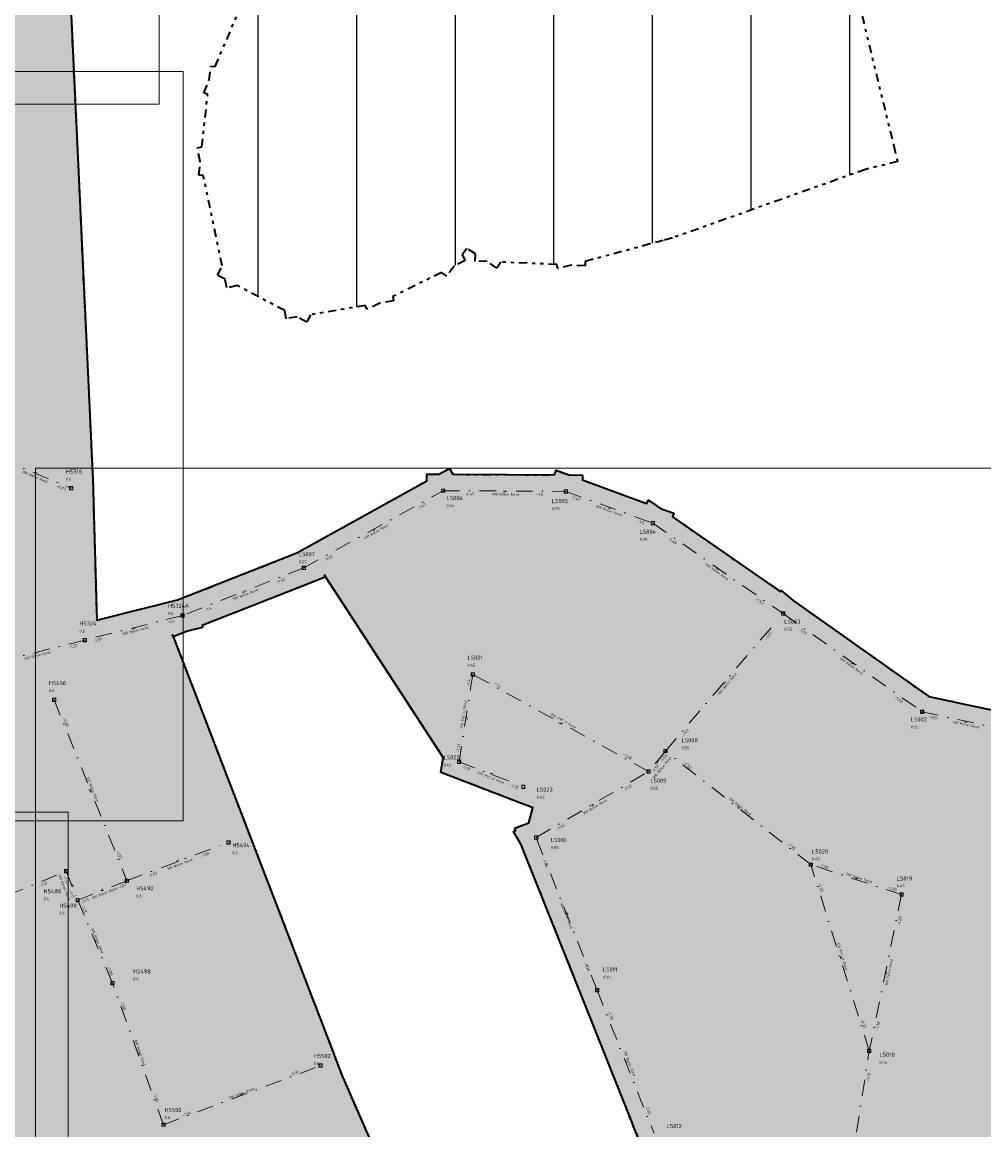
# Model space of a CAD drawing. Header units: metres. Extents: x 149823 to 166170, y 460676 to 475536.
# Tile 13 of 30: x 153498 to 153791, y 471933 to 472270. Entities that reach past the tile are written whole.
import ezdxf
from ezdxf.enums import TextEntityAlignment as Align

# ---------------------------------------------------------------- set-up
doc = ezdxf.new("R2010")
doc.units = ezdxf.units.M
doc.linetypes.add('AL-TEKENBLADGRENS-SO', pattern=[11.5, 2.5, -1.5, 1, -1.5, 1, -1.5, 2.5])
doc.linetypes.add('RI-DWA-SO', pattern=[11, 5, -3, 0, -3])
doc.layers.add('2025 hatch', color=41, linetype='Continuous')
doc.layers.add('2026 hatch', color=10, linetype='Continuous')
for name, color, linetype, lineweight in [('B-OI-RI-DWA-G', 38, 'RI-DWA-SO', 18), ('B-OI-RI-DWA-T30', 38, 'Continuous', 35), ('B-OI-RI-DWA_BOB-T35', 38, 'Continuous', 35), ('B-OI-RI-DWA_PUTDEKSELNIVEAU-T35', 38, 'Continuous', 35), ('B-OI-RI-DWA_PUTNUMMER-T50', 38, 'Continuous', 50), ('B-OI-RI-DWA_RIOOLPUT-S-250', 38, 'Continuous', 18), ('B-OI-RI-OVERIG_STROMINGSRICHTING-T70', 7, 'Continuous', 70), ('N-WE-RI-GRENS_WERK-G', 11, 'XX-WERKGRENS 1', 35), ('X-XX-AL-TEKENBLAD_KADER-O', 7, 'Continuous', 18), ('X-XX-AL-TEKENBLADGRENS-CONTOUR_2025', 41, 'AL-TEKENBLADGRENS-SO', 35), ('X-XX-AL-TEKENBLADGRENS-CONTOUR_2026', 10, 'AL-TEKENBLADGRENS-SO', 35)]:
    doc.layers.add(name, color=color, linetype=linetype, lineweight=lineweight)
doc.styles.add('NLCS-ISO', font='NLCS-ISO.ttf')
doc.styles.add('NLCS-ISO-M250-T30', font='NLCS-ISO.ttf', dxfattribs={"height": 0.75})
doc.styles.add('NLCS-ISO-M250-T35', font='NLCS-ISO.ttf', dxfattribs={"height": 0.875})
doc.styles.add('NLCS-ISO-M250-T50', font='NLCS-ISO.ttf', dxfattribs={"height": 1.25})
doc.styles.add('NLCS-ISO-M250-T70', font='NLCS-ISO.ttf', dxfattribs={"height": 1.75})
doc.linetypes.add('XX-WERKGRENS 1', pattern='A,0,[137,NLCS.SHX,S=0.05,R=0,X=-0.55,Y=-0.675],-3', length=3)

# ---------------------------------------------------------------- blocks, each defined once
blk = doc.blocks.new('SRI-PUT_INSPECTIE-SO')
at = {"flags": 128}
blk.add_lwpolyline([(-2, -2), (2, -2), (2, 2), (-2, 2)], close=True, dxfattribs=at)
blk.add_circle((0, 0), 2)
at = {"style": 'NLCS-ISO'}
blk.add_text('I', height=2.5, dxfattribs=at).set_placement((0, 0), align=Align.MIDDLE_CENTER)

msp = doc.modelspace()

# ---------------------------------------------------------------- hatches: boundary and pattern name
at = {"layer": '2025 hatch', "transparency": 33554559}
h = msp.add_hatch(color=256, dxfattribs=at)
h.dxf.hatch_style = 1
h.paths.add_polyline_path([(153322.57, 471895.47), (153099.08, 471951.6), (153105.18, 471985.07), (153132.82, 472009.71), (153139.35, 472040.58), (153138.44, 472047.45), (153137.09, 472047.7), (153137.86, 472051.84), (153137.3, 472056.01), (153138.66, 472056.19), (153144.43, 472087.6), (153142.78, 472090.09), (153145.18, 472091.68), (153145.7, 472094.5), (153148.63, 472093.96), (153152.01, 472096.2), (153152.7, 472099.13), (153152.74, 472099.12), (153155.27, 472109.56), (153155.25, 472109.56), (153156.45, 472114.41), (153157.63, 472119.25), (153157.65, 472119.25), (153163.73, 472143.82), (153162.73, 472151.06), (153161.32, 472151.34), (153162.14, 472155.42), (153161.57, 472159.54), (153163, 472159.73), (153173.47, 472211.86), (153173.24, 472211.92), (153174.43, 472216.65), (153175.39, 472221.43), (153175.62, 472221.38), (153175.68, 472221.61), (153193.18, 472310.36), (153193.19, 472310.41), (153193.14, 472310.43), (153194.2, 472315.28), (153195.21, 472320.15), (153195.27, 472320.14), (153204.31, 472361.36), (153213.52, 472407.2), (153212.14, 472410.33), (153214.34, 472411.3), (153214.82, 472413.65), (153218.17, 472412.98), (153228.75, 472417.62), (153233.48, 472436.96), (153226.77, 472448.54), (153223.96, 472449.27), (153224.7, 472452.13), (153225.74, 472456.14), (153236.58, 472498.12), (153246.02, 472535.43), (153245.98, 472535.43), (153245.98, 472535.45), (153237.88, 472537.6), (153233.05, 472538.87), (153235.61, 472548.54), (153253.33, 472543.85), (153258.15, 472542.63), (153258.14, 472542.59), (153295.23, 472623.12), (153291.29, 472624.41), (153288.49, 472625.33), (153289.4, 472628.09), (153282.37, 472641.72), (153280.47, 472645.4), (153281.78, 472649.34), (153288.78, 472670.37), (153288.73, 472670.39), (153291.68, 472679.09), (153291.88, 472679.71), (153291.89, 472679.71), (153299.56, 472702.34), (153299.53, 472702.36), (153299.56, 472702.45), (153269.41, 472713.58), (153264.72, 472715.32), (153268.19, 472724.7), (153297.53, 472813.18), (153334.06, 472817.66), (153371.99, 472809.68), (153381.46, 472806.45), (153372.66, 472780.66), (153399.4, 472771.87), (153421.54, 472771.64), (153426.26, 472772.07), (153426.31, 472771.59), (153426.79, 472771.59), (153597.44, 472715.51), (153606.87, 472712.17), (153621.21, 472635.36), (153618.09, 472625.86), (153583.42, 472604.64), (153575.06, 472580.3), (153573.57, 472575.59), (153573.46, 472575.63), (153573.42, 472575.52), (153568.75, 472577.12), (153554.2, 472540.34), (153556.96, 472537.6), (153560.62, 472536.27), (153560, 472534.57), (153591.61, 472503.08), (153619.66, 472481.84), (153629.23, 472479.13), (153634.5, 472494.03), (153636.16, 472498.75), (153645.59, 472495.42), (153637.11, 472471.39), (153636.74, 472470.36), (153635.76, 472466.89), (153635.54, 472466.95), (153635.44, 472466.68), (153631.14, 472468.2), (153619.32, 472471.54), (153618.36, 472470.28), (153615.13, 472472.73), (153611.22, 472473.83), (153611.66, 472475.36), (153588.78, 472492.67), (153588.33, 472492.22), (153585.03, 472495.51), (153581.32, 472498.33), (153581.7, 472498.83), (153561.81, 472454.83), (153558.48, 472445.41), (153543.49, 472404.03), (153508.4, 472372.42), (153519.69, 472130.76), (153520.88, 472087.91), (153520.88, 472087.9), (153545.47, 472094.08), (153581.81, 472108.36), (153621.33, 472130.28), (153621.34, 472132.35), (153625.03, 472132.33), (153628.26, 472134.12), (153629.27, 472132.31), (153660.16, 472132.13), (153660.67, 472133.52), (153664.55, 472132.11), (153668.68, 472132.08), (153668.67, 472130.6), (153688.18, 472123.47), (153688.83, 472124.41), (153692.41, 472121.93), (153696.5, 472120.43), (153696.11, 472119.36), (153728.54, 472096.84), (153728.56, 472096.87), (153728.93, 472096.61), (153729.21, 472096.95), (153732.82, 472093.86), (153736.72, 472091.15), (153736.7, 472091.12), (153774.12, 472064.68), (153798.7, 472059.4), (153805.91, 472060.86), (153805.89, 472060.96), (153810.76, 472061.85), (153815.61, 472062.83), (153815.63, 472062.74), (153833.8, 472066.06), (153834.75, 472068.21), (153837.92, 472066.82), (153841.33, 472067.44), (153841.75, 472065.13), (153843.9, 472064.18), (153842.51, 472061.01), (153843.13, 472057.6), (153840.82, 472057.18), (153822.68, 472015.95), (153812.93, 471977.61), (153803.69, 471938.57), (153801.48, 471916.1), (153802.1, 471915.95), (153801.02, 471911.41), (153800.57, 471906.77), (153799.94, 471906.84), (153793.48, 471879.61), (153788.11, 471856.5), (153788.12, 471856.49), (153786.98, 471851.63), (153785.85, 471846.77), (153785.84, 471846.77), (153780.74, 471825.1), (153780.76, 471825.1), (153779.6, 471820.25), (153778.45, 471815.39), (153778.43, 471815.39), (153773.27, 471793.76), (153790.77, 471789.42), (153790.77, 471789.42), (153790.9, 471789.39), (153790.94, 471789.52), (153795.69, 471788.2), (153800.47, 471787.01), (153800.47, 471787.01), (153812.25, 471784.08), (153812.26, 471784.11), (153817.09, 471782.88), (153821.93, 471781.68), (153821.92, 471781.65), (153865.61, 471770.49), (153909.08, 471759.41), (153909.08, 471759.42), (153913.92, 471758.17), (153918.76, 471756.94), (153918.76, 471756.93), (153963.92, 471745.34), (153968.77, 471744.1), (153966.28, 471734.41), (153911.44, 471748.49), (153867.98, 471759.57), (153867.98, 471759.57), (153863.13, 471760.81), (153858.29, 471762.04), (153858.29, 471762.04), (153814.65, 471773.18), (153797.92, 471777.34), (153785.26, 471731.87), (153815.82, 471656.71), (153846.13, 471651.31), (153846.14, 471651.33), (153850.6, 471650.52), (153898.2, 471642.22), (153933.77, 471636.92), (153942.12, 471637.57), (153942.29, 471638.61), (153946.65, 471637.93), (153951.05, 471638.27), (153951.13, 471637.22), (153951.95, 471637.1), (153951.98, 471637.24), (153956.82, 471636.33), (153961.69, 471635.57), (153961.67, 471635.43), (154002.36, 471627.82), (154006.4, 471651.16), (154007.25, 471656.08), (154017.11, 471654.38), (154012.19, 471625.98), (154012.25, 471625.97), (154011.34, 471621.09), (154010.49, 471616.19), (154010.43, 471616.2), (154010.42, 471616.14), (154005.53, 471617.05), (154000.64, 471617.9), (154000.65, 471617.96), (153955.13, 471626.48), (153946.26, 471627.86), (153937.95, 471627.21), (153937.8, 471626.2), (153923.56, 471522.08), (153925.49, 471521.97), (153930.45, 471521.35), (153929.21, 471511.43), (153914.46, 471513.27), (153914.44, 471513.12), (153909.58, 471513.88), (153904.7, 471514.5), (153904.72, 471514.65), (153874.53, 471519.41), (153872.14, 471517.7), (153870.44, 471520.06), (153867.56, 471520.51), (153868.02, 471523.42), (153834.08, 471570.65), (153831.19, 471571.14), (153831.23, 471571.42), (153792.23, 471580.36), (153787.35, 471581.47), (153709.05, 471770.36), (153673.27, 471754.95), (153673.43, 471754.19), (153669.55, 471753.35), (153665.21, 471751.48), (153664.84, 471752.33), (153634.4, 471745.76), (153629.51, 471744.71), (153627.4, 471754.48), (153666.44, 471762.91), (153666.49, 471762.92), (153714.53, 471783.63), (153691.8, 471829.86), (153686.51, 471838.35), (153716.74, 471857.21), (153704.9, 471883.08), (153704.69, 471882.99), (153704.44, 471883.61), (153703.8, 471883.45), (153702.72, 471887.85), (153700.83, 471891.96), (153701.04, 471892.06), (153687.69, 471925.21), (153687.67, 471925.21), (153685.83, 471929.84), (153683.96, 471934.47), (153683.98, 471934.48), (153668.52, 471973.38), (153650.07, 472019.55), (153647.73, 472023.54), (153648.33, 472023.89), (153648.07, 472024.54), (153652.37, 472026.25), (153653.56, 472030.74), (153629.87, 472039.91), (153625.61, 472041.56), (153626.31, 472046.07), (153590.21, 472101.58), (153590.43, 472101.01), (153586.09, 472099.3), (153581.7, 472097.57), (153552.93, 472086.27), (153553.07, 472085.68), (153548.53, 472084.54), (153544.18, 472082.83), (153543.96, 472083.39), (153591.94, 471958.74), (153595.46, 471949.38), (153621.97, 471888.86), (153636.66, 471792.97), (153627.52, 471788.93), (153586.75, 471794.54), (153426.89, 471873.39), (153417.16, 471875.68), (153332.36, 471893.42)])
at = {"layer": '2026 hatch', "transparency": 33554559}
h = msp.add_hatch(dxfattribs=at)
h.set_pattern_fill('ANSI31', color=256, scale=30, angle=225)
h.set_pattern_definition([(270, (0, 0), (30, -4e-15), [])])
h.paths.add_polyline_path([(153553.31, 472223.25), (153551.94, 472223.4), (153552.41, 472227.57), (153551.54, 472231.68), (153552.89, 472231.97), (153554.66, 472247.95), (153553.46, 472248.46), (153555.15, 472252.37), (153555.61, 472256.59), (153556.91, 472256.45), (153564.33, 472273.69), (153563.09, 472275.17), (153566.01, 472277.61), (153567.52, 472281.1), (153569.29, 472280.34), (153576.81, 472286.61), (153576.61, 472289.01), (153580.02, 472289.28), (153582.64, 472291.47), (153584.18, 472289.62), (153608.95, 472291.63), (153606.02, 472304.83), (153604.32, 472305.16), (153605.08, 472309.04), (153604.22, 472312.9), (153605.91, 472313.28), (153614.3, 472356.09), (153613.71, 472356.29), (153615.21, 472360.71), (153616.11, 472365.29), (153616.72, 472365.17), (153632.32, 472411.14), (153630.96, 472413.54), (153633.65, 472415.07), (153634.65, 472418), (153637.26, 472417.12), (153640.96, 472419.23), (153641.89, 472422.13), (153644.57, 472421.27), (153647.01, 472422.66), (153648.51, 472420.01), (153650.82, 472419.27), (153663.8, 472458.45), (153663.65, 472458.51), (153664.7, 472461.36), (153655.97, 472482.17), (153655.94, 472482.16), (153655.07, 472484.28), (153638.28, 472487.45), (153633.37, 472488.38), (153635.23, 472498.21), (153658.11, 472493.89), (153661.33, 472495.24), (153661.34, 472495.21), (153669.18, 472498.45), (153680.5, 472530.42), (153680.5, 472530.42), (153682.17, 472535.13), (153683.84, 472539.84), (153683.84, 472539.84), (153695.21, 472571.95), (153705.22, 472602.43), (153705.18, 472602.45), (153706.78, 472607.16), (153708.33, 472611.89), (153708.37, 472611.88), (153719.01, 472643.34), (153718.95, 472643.37), (153720.61, 472648.05), (153722.2, 472652.75), (153722.26, 472652.73), (153722.29, 472652.79), (153726.97, 472651.13), (153731.67, 472649.54), (153731.65, 472649.48), (153749.94, 472643), (153749.96, 472643.04), (153754.63, 472641.33), (153759.32, 472639.67), (153759.31, 472639.63), (153785.86, 472629.93), (153790.55, 472628.27), (153790.53, 472628.22), (153790.58, 472628.2), (153788.88, 472623.53), (153780.68, 472600.28), (153781.19, 472600.03), (153779.11, 472595.81), (153777.54, 472591.38), (153777.01, 472591.57), (153759.11, 472555.38), (153746.21, 472518.95), (153731.88, 472475.64), (153737.5, 472461.01), (153766.88, 472455.06), (153771.7, 472454.32), (153771.66, 472454.09), (153771.89, 472454.05), (153770.92, 472449.26), (153766.29, 472419.08), (153766.33, 472419.08), (153766.3, 472418.92), (153770.63, 472418.08), (153770.55, 472417.63), (153816.65, 472404.04), (153850.03, 472394.29), (153850.04, 472394.31), (153854.82, 472392.89), (153859.61, 472391.49), (153859.6, 472391.47), (153892.86, 472381.58), (153938.03, 472368.52), (153981.51, 472356.46), (154005.21, 472357.68), (154005.32, 472358.52), (154009.82, 472357.91), (154014.35, 472358.14), (154014.39, 472357.3), (154030.59, 472355.12), (154030.67, 472355.51), (154035.35, 472354.47), (154040.09, 472353.83), (154040.04, 472353.43), (154063.85, 472348.13), (154071.61, 472388.39), (154079.14, 472429.15), (154078.87, 472429.22), (154079.86, 472433.27), (154079.78, 472433.28), (154080.72, 472438.13), (154081.54, 472443), (154081.66, 472442.98), (154088.12, 472476.17), (154094.93, 472517.41), (154094.83, 472517.43), (154095.73, 472522.29), (154096.54, 472527.18), (154096.64, 472527.16), (154104.21, 472567.9), (154112.01, 472611.13), (154111.99, 472611.13), (154112.03, 472611.37), (154111.8, 472611.42), (154112.91, 472616.16), (154113.78, 472620.96), (154113.79, 472620.95), (154119.38, 472651.34), (154119.34, 472651.34), (154120.28, 472656.24), (154121.18, 472661.14), (154121.21, 472661.13), (154127.52, 472694.08), (154127.46, 472694.09), (154128.45, 472698.96), (154129.38, 472703.84), (154129.45, 472703.82), (154132.54, 472718.95), (154131.26, 472719.73), (154133.41, 472723.24), (154134.24, 472727.28), (154135.7, 472726.98), (154138.54, 472731.61), (154102.09, 472740.12), (154098.08, 472711.07), (154097.95, 472709.18), (154097.61, 472704.19), (154087.63, 472704.88), (154087.79, 472707.27), (154087.46, 472707.32), (154088.13, 472712.1), (154088.46, 472716.91), (154088.79, 472716.89), (154092.31, 472742.4), (154091.88, 472742.5), (154092.97, 472747.15), (154093.62, 472751.87), (154094.05, 472751.81), (154094.15, 472752.24), (154098.8, 472751.16), (154103.53, 472750.5), (154103.46, 472750.07), (154136.56, 472742.34), (154142.5, 472769.02), (154143.58, 472773.9), (154150.95, 472772.26), (154152.74, 472779.77), (154152.48, 472779.85), (154153.86, 472784.51), (154154.98, 472789.24), (154155.24, 472789.18), (154165.34, 472823.36), (154165.27, 472823.39), (154166.2, 472826.36), (154164.93, 472829.22), (154167.37, 472830.3), (154168.1, 472832.86), (154168.14, 472832.84), (154168.15, 472832.89), (154168.22, 472832.87), (154175.79, 472857.22), (154177.27, 472861.99), (154186.82, 472859.02), (154177.83, 472830.08), (154218.92, 472818.36), (154263.18, 472806.95), (154304.61, 472796.46), (154304.62, 472796.5), (154309.44, 472795.24), (154314.26, 472794.02), (154314.25, 472793.98), (154352.42, 472783.97), (154356.93, 472783.68), (154356.87, 472782.82), (154357.95, 472782.54), (154362.79, 472781.29), (154360.29, 472771.61), (154356.23, 472772.66), (154353.1, 472723.14), (154353.15, 472723.14), (154353.09, 472722.34), (154353.87, 472722.14), (154352.76, 472717.74), (154352.47, 472713.2), (154352.43, 472713.21), (154349.84, 472677.1), (154349.48, 472672.11), (154337.02, 472615.53), (154337.06, 472611.36), (154337.1, 472606.95), (154337.34, 472581.3), (154338.6, 472581.18), (154343.57, 472580.68), (154342.58, 472570.73), (154336.8, 472571.3), (154336.79, 472571.25), (154336.57, 472571.27), (154330.11, 472530.23), (154324.17, 472487.81), (154324.18, 472487.81), (154323.48, 472482.86), (154322.79, 472477.91), (154322.79, 472477.91), (154317.8, 472442.4), (154317.83, 472442.4), (154317.1, 472437.47), (154316.45, 472432.81), (154316.74, 472432.78), (154310.43, 472384.06), (154310.48, 472384.05), (154310.44, 472383.73), (154311.04, 472383.58), (154311, 472383.44), (154312.16, 472383.11), (154316.97, 472381.76), (154314.26, 472372.13), (154309.02, 472373.61), (154303.47, 472334.06), (154303.48, 472334.06), (154302.78, 472329.11), (154302.09, 472324.16), (154302.08, 472324.16), (154298.39, 472298.06), (154297.69, 472293.11), (154287.79, 472294.51), (154237.45, 472302.12), (154227.58, 472303.75), (154166.2, 472316.33), (154159.48, 472266.84), (154156.77, 472247.6), (154156.82, 472247.6), (154156.08, 472242.68), (154155.38, 472237.75), (154155.33, 472237.76), (154149.41, 472198.6), (154194.01, 472188.27), (154194.01, 472188.28), (154198.87, 472187.14), (154203.74, 472186.02), (154203.73, 472186.01), (154231.04, 472179.61), (154231.05, 472179.63), (154235.9, 472178.48), (154240.76, 472177.34), (154240.76, 472177.32), (154272.3, 472169.84), (154272.38, 472170.1), (154277.04, 472168.72), (154281.77, 472167.59), (154281.71, 472167.33), (154282.92, 472166.97), (154280.07, 472157.38), (154274.46, 472159.05), (154233.61, 472168.74), (154196.6, 472177.41), (154148.47, 472188.55), (154146.44, 472148.3), (154146.49, 472148.3), (154146.19, 472143.33), (154145.94, 472138.36), (154145.89, 472138.37), (154143.74, 472102.7), (154141.82, 472067.31), (154190.53, 472071.98), (154228.84, 472082.64), (154259.95, 472098.56), (154260.48, 472101.11), (154263.65, 472100.46), (154266.53, 472101.93), (154267.72, 472099.61), (154270.27, 472099.08), (154269.61, 472095.91), (154271.08, 472093.03), (154268.76, 472091.84), (154264.76, 472072.58), (154262.23, 472058.07), (154251.73, 472010.93), (154250.65, 472006.05), (154240.88, 472008.22), (154252.42, 472060.01), (154254.94, 472074.46), (154257.33, 472085.99), (154236.57, 472075.37), (154236.82, 472074.48), (154232.49, 472073.28), (154228.49, 472071.23), (154228.07, 472072.05), (154196.83, 472063.36), (154196.9, 472062.55), (154192.37, 472062.11), (154187.97, 472060.89), (154187.76, 472061.67), (154141.28, 472057.21), (154141.24, 472056.52), (154136.71, 472056.77), (154070.76, 472050.19), (154070.75, 472049.6), (154066.06, 472049.72), (154061.4, 472049.25), (154061.34, 472049.84), (154058.95, 472049.9), (154057.09, 472040.78), (154024.18, 472047.48), (154023.4, 472044.13), (154022.82, 472041.62), (154022.47, 472039.55), (154022.34, 472039.58), (154022.27, 472039.26), (154017.07, 472040.47), (154008.92, 472041.85), (154008.89, 472041.69), (154008.81, 472041.7), (154008.79, 472041.63), (154004.03, 472042.68), (153999.23, 472043.5), (153999.26, 472043.66), (153972.38, 472049.16), (153972.38, 472049.14), (153967.5, 472050.17), (153962.61, 472051.17), (153962.62, 472051.19), (153917.77, 472060.62), (153871.1, 472070.13), (153843.95, 472060.22), (153840.23, 472057.54), (153836.17, 472054.62), (153830.33, 472062.73), (153835.59, 472066.52), (153835.18, 472067.66), (153839.23, 472069.14), (153842.72, 472071.66), (153843.43, 472070.67), (153866.37, 472079.05), (153866.81, 472081.21), (153870.32, 472080.49), (153873.69, 472081.72), (153874.45, 472079.65), (153914.91, 472071.41), (153914.92, 472071.44), (153919.79, 472070.42), (153924.68, 472069.42), (153924.67, 472069.39), (153969.53, 472059.96), (154001.14, 472053.48), (154001.65, 472055.87), (154002.69, 472060.76), (154012.47, 472058.69), (154011.15, 472052.47), (154011.19, 472052.46), (154011.01, 472051.64), (154014.57, 472051.04), (154015.34, 472054.33), (154015.43, 472054.97), (154015.68, 472056.38), (154015.8, 472061.01), (154016.45, 472060.99), (154020.51, 472085.71), (154015.01, 472089.13), (153969.62, 472097.78), (153969.38, 472097.1), (153965.03, 472098.65), (153960.5, 472099.52), (153960.63, 472100.22), (153920.83, 472114.37), (153920.49, 472113.74), (153916.43, 472115.94), (153912.08, 472117.48), (153912.32, 472118.16), (153872.38, 472139.73), (153871.12, 472138.69), (153868.56, 472141.79), (153865.01, 472143.7), (153865.79, 472145.14), (153835.54, 472181.69), (153807.26, 472211.62), (153806.16, 472211.05), (153804.19, 472214.87), (153801.24, 472217.99), (153802.13, 472218.84), (153798.37, 472226.12), (153796.79, 472225.95), (153796.37, 472229.99), (153794.5, 472233.59), (153795.91, 472234.32), (153792.38, 472267.83), (153791.85, 472272.8), (153801.8, 472273.85), (153806.11, 472232.91), (153812.42, 472220.72), (153839.7, 472191.84), (153839.95, 472192.05), (153843.03, 472188.32), (153846.35, 472184.81), (153846.12, 472184.59), (153875.02, 472149.66), (153920.51, 472125.1), (153967.66, 472108.33), (154014.43, 472099.42), (154015.26, 472100.76), (154018.71, 472098.61), (154022.48, 472097.89), (154028.25, 472133.69), (154028.25, 472133.69), (154029.04, 472138.63), (154029.84, 472143.56), (154029.84, 472143.56), (154037.62, 472191.6), (154044.01, 472232.77), (154043.98, 472232.77), (154044.77, 472237.7), (154045.54, 472242.62), (154045.57, 472242.62), (154051.71, 472280.76), (154051.62, 472280.78), (154052.5, 472285.65), (154053.29, 472290.54), (154053.38, 472290.53), (154061.99, 472338.16), (154061.93, 472338.17), (154061.96, 472338.31), (154033.59, 472344.62), (154009.4, 472347.88), (153984.81, 472346.62), (153984.44, 472345.27), (153980.4, 472346.39), (153976.22, 472346.18), (153976.14, 472347.57), (153940.1, 472357.57), (153940.09, 472357.52), (153935.31, 472358.9), (153930.52, 472360.23), (153930.53, 472360.28), (153894.83, 472370.6), (153894.82, 472370.56), (153890.04, 472371.98), (153885.26, 472373.37), (153885.27, 472373.4), (153851.99, 472383.3), (153818.63, 472393.05), (153818.62, 472393.04), (153813.83, 472394.45), (153809.04, 472395.85), (153809.04, 472395.86), (153764.7, 472408.93), (153757.79, 472365.75), (153750.87, 472315.83), (153753.78, 472271.82), (153763.4, 472232.35), (153764.58, 472227.5), (153754.87, 472225.13), (153696.12, 472204.27), (153693.3, 472203.51), (153689.3, 472202.43), (153669.56, 472197.12), (153669.5, 472195.78), (153665.28, 472195.96), (153661.2, 472194.87), (153660.85, 472196.16), (153643.87, 472196.9), (153642.69, 472195.1), (153639.66, 472197.08), (153636.04, 472197.24), (153636.13, 472199.4), (153633.56, 472201.09), (153632.13, 472199.12), (153633.01, 472197.35), (153629.63, 472195.67), (153627.42, 472192.62), (153625.82, 472193.78), (153610.99, 472186.42), (153611.2, 472185.15), (153607, 472184.44), (153603.19, 472182.55), (153602.61, 472183.7), (153585.94, 472180.9), (153584.78, 472178.67), (153581.84, 472180.21), (153578.56, 472179.66), (153578.15, 472182.14), (153563.63, 472189.74), (153560.5, 472189.08), (153559.95, 472191.66), (153557.61, 472192.89), (153559.1, 472195.73)])
h.paths.add_polyline_path([(154129.29, 472442.7), (154174.29, 472442.7), (154174.29, 472461.45), (154129.29, 472461.45)], flags=24)
h.paths.add_polyline_path([(154041.46, 472424.62), (154295.84, 472424.62), (154295.84, 472449), (154041.46, 472449)], flags=25)

# ---------------------------------------------------------------- linework, layer by layer
at = {"layer": 'B-OI-RI-DWA-G'}
for points in [[(153491.31, 472137.16), (153513.15, 472128.07)], [(153583.95, 472103.83), (153626.31, 472127.32)], [(153626.31, 472127.32), (153663.65, 472127.11)], [(153663.65, 472127.11), (153690.09, 472117.45)], [(153690.09, 472117.45), (153729.76, 472089.9)], [(153583.95, 472103.83), (153547, 472089.31)], [(153693.94, 472048.07), (153729.76, 472089.9)], [(153729.76, 472089.9), (153772.07, 472060)], [(153547, 472089.31), (153517.26, 472081.84)], [(153517.26, 472081.84), (153487.38, 472074.31)], [(153635.35, 472071.4), (153631.17, 472044.76)], [(153688.83, 472041.81), (153635.35, 472071.4)], [(153507.95, 472063.67), (153530.09, 472008.57)], [(153772.07, 472060), (153798.67, 472054.29)], [(153693.94, 472048.07), (153688.83, 472041.81)], [(153738.19, 472013.48), (153693.94, 472048.07)], [(153631.17, 472044.76), (153650.7, 472037.21)], [(153654.57, 472021.75), (153688.83, 472041.81)], [(153530.09, 472008.57), (153560.96, 472020.26)], [(153673.16, 471975.23), (153654.57, 472021.75)], [(153765.83, 472004.36), (153738.19, 472013.48)], [(153755.98, 471956.81), (153738.19, 472013.48)], [(153463.02, 471991.45), (153511.6, 472011.48)], [(153511.6, 472011.48), (153515.1, 472002.7)], [(153515.1, 472002.7), (153530.09, 472008.57)], [(153515.1, 472002.7), (153525.7, 471977.43)], [(153765.83, 472004.36), (153755.98, 471956.81)], [(153541.19, 471934.32), (153525.7, 471977.43)], [(153673.16, 471975.23), (153690.47, 471931.7)], [(153746.89, 471899.2), (153755.98, 471956.81)], [(153541.19, 471934.32), (153589.02, 471952.3)]]:
    msp.add_lwpolyline(points, dxfattribs=at)
at = {"layer": 'N-WE-RI-GRENS_WERK-G', "ltscale": 0.5}
for points in [[(153508.4, 472372.42), (153519.69, 472130.76), (153520.88, 472087.91), (153520.88, 472087.9), (153545.47, 472094.08), (153581.81, 472108.36), (153621.33, 472130.28), (153621.34, 472132.35), (153625.03, 472132.33), (153628.26, 472134.12), (153629.27, 472132.31), (153660.16, 472132.13), (153660.67, 472133.52), (153664.55, 472132.11), (153668.68, 472132.08), (153668.67, 472130.6), (153688.18, 472123.47), (153688.83, 472124.41), (153692.41, 472121.93), (153696.5, 472120.43), (153696.11, 472119.36), (153728.54, 472096.84), (153728.56, 472096.87), (153728.93, 472096.61), (153729.21, 472096.95), (153732.82, 472093.86), (153736.72, 472091.15), (153736.7, 472091.12), (153774.12, 472064.68), (153798.7, 472059.4)], [(153685.83, 471929.84), (153683.96, 471934.47), (153683.98, 471934.48), (153668.52, 471973.38), (153650.07, 472019.55), (153647.73, 472023.54), (153648.33, 472023.89), (153648.07, 472024.54), (153652.37, 472026.25), (153653.56, 472030.74), (153629.87, 472039.91), (153625.61, 472041.56), (153626.31, 472046.07), (153590.21, 472101.58), (153590.43, 472101.01), (153586.09, 472099.3), (153581.7, 472097.57), (153552.93, 472086.27), (153553.07, 472085.68), (153548.53, 472084.54), (153544.18, 472082.83), (153543.96, 472083.39), (153591.94, 471958.74), (153595.46, 471949.38), (153621.97, 471888.86)]]:
    msp.add_lwpolyline(points, dxfattribs=at)
at = {"layer": 'X-XX-AL-TEKENBLAD_KADER-O', "flags": 128}
for points in [[(153639.93, 472531.95), (153434.93, 472531.95), (153329.93, 472531.95), (153229.93, 472531.95), (153229.93, 472244.95), (153329.93, 472244.95), (153434.93, 472244.95), (153539.93, 472244.95), (153539.93, 472303.83), (153639.93, 472303.83)], [(153547.18, 472254.95), (153342.18, 472254.95), (153237.18, 472254.95), (153137.18, 472254.95), (153137.18, 471967.95), (153237.18, 471967.95), (153342.18, 471967.95), (153447.18, 471967.95), (153447.18, 472026.83), (153547.18, 472026.83)], [(153912.25, 472134.17), (153707.25, 472134.17), (153602.25, 472134.17), (153502.25, 472134.17), (153502.25, 471847.17), (153602.25, 471847.17), (153707.25, 471847.17), (153812.25, 471847.17), (153812.25, 471906.05), (153912.25, 471906.05)], [(153512.25, 472029.47), (153307.25, 472029.47), (153202.25, 472029.47), (153102.25, 472029.47), (153102.25, 471742.47), (153202.25, 471742.47), (153307.25, 471742.47), (153412.25, 471742.47), (153412.25, 471801.35), (153512.25, 471801.35)]]:
    msp.add_lwpolyline(points, close=True, dxfattribs=at)
at = {"layer": 'X-XX-AL-TEKENBLADGRENS-CONTOUR_2025'}
for points in [[(153508.4, 472372.42), (153519.69, 472130.76), (153520.88, 472087.91), (153520.88, 472087.9), (153545.47, 472094.08), (153581.81, 472108.36), (153621.33, 472130.28), (153621.34, 472132.35), (153625.03, 472132.33), (153628.26, 472134.12), (153629.27, 472132.31), (153660.16, 472132.13), (153660.67, 472133.52), (153664.55, 472132.11), (153668.68, 472132.08), (153668.67, 472130.6), (153688.18, 472123.47), (153688.83, 472124.41), (153692.41, 472121.93), (153696.5, 472120.43), (153696.11, 472119.36), (153728.54, 472096.84), (153728.56, 472096.87), (153728.93, 472096.61), (153729.21, 472096.95), (153732.82, 472093.86), (153736.72, 472091.15), (153736.7, 472091.12), (153774.12, 472064.68), (153798.7, 472059.4)], [(153685.83, 471929.84), (153683.96, 471934.47), (153683.98, 471934.48), (153668.52, 471973.38), (153650.07, 472019.55), (153647.73, 472023.54), (153648.33, 472023.89), (153648.07, 472024.54), (153652.37, 472026.25), (153653.56, 472030.74), (153629.87, 472039.91), (153625.61, 472041.56), (153626.31, 472046.07), (153590.21, 472101.58), (153590.43, 472101.01), (153586.09, 472099.3), (153581.7, 472097.57), (153552.93, 472086.27), (153553.07, 472085.68), (153548.53, 472084.54), (153544.18, 472082.83), (153543.96, 472083.39), (153591.94, 471958.74), (153595.46, 471949.38), (153621.97, 471888.86)]]:
    msp.add_lwpolyline(points, dxfattribs=at)
at = {"layer": 'X-XX-AL-TEKENBLADGRENS-CONTOUR_2026'}
msp.add_lwpolyline([(153753.78, 472271.82), (153763.4, 472232.35), (153764.58, 472227.5), (153754.87, 472225.13), (153696.12, 472204.27), (153693.3, 472203.51), (153689.3, 472202.43), (153669.56, 472197.12), (153669.5, 472195.78), (153665.28, 472195.96), (153661.2, 472194.87), (153660.85, 472196.16), (153643.87, 472196.9), (153642.69, 472195.1), (153639.66, 472197.08), (153636.04, 472197.24), (153636.13, 472199.4), (153633.56, 472201.09), (153632.13, 472199.12), (153633.01, 472197.35), (153629.63, 472195.67), (153627.42, 472192.62), (153625.82, 472193.78), (153610.99, 472186.42), (153611.2, 472185.15), (153607, 472184.44), (153603.19, 472182.55), (153602.61, 472183.7), (153585.94, 472180.9), (153584.78, 472178.67), (153581.84, 472180.21), (153578.56, 472179.66), (153578.15, 472182.14), (153563.63, 472189.74), (153560.5, 472189.08), (153559.95, 472191.66), (153557.61, 472192.89), (153559.1, 472195.73), (153553.31, 472223.25), (153553.31, 472223.25), (153551.94, 472223.4), (153552.41, 472227.57), (153551.54, 472231.68), (153552.89, 472231.97), (153554.66, 472247.95), (153553.46, 472248.46), (153555.15, 472252.37), (153555.61, 472256.59), (153556.91, 472256.45), (153564.33, 472273.69)], dxfattribs=at)
msp.add_lwpolyline([(153753.78, 472271.82), (153763.4, 472232.35), (153764.58, 472227.5), (153754.87, 472225.13), (153696.12, 472204.27), (153693.3, 472203.51), (153689.3, 472202.43), (153669.56, 472197.12), (153669.5, 472195.78), (153665.28, 472195.96), (153661.2, 472194.87), (153660.85, 472196.16), (153643.87, 472196.9), (153642.69, 472195.1), (153639.66, 472197.08), (153636.04, 472197.24), (153636.13, 472199.4), (153633.56, 472201.09), (153632.13, 472199.12), (153633.01, 472197.35), (153629.63, 472195.67), (153627.42, 472192.62), (153625.82, 472193.78), (153610.99, 472186.42), (153611.2, 472185.15), (153607, 472184.44), (153603.19, 472182.55), (153602.61, 472183.7), (153585.94, 472180.9), (153584.78, 472178.67), (153581.84, 472180.21), (153578.56, 472179.66), (153578.15, 472182.14), (153563.63, 472189.74), (153560.5, 472189.08), (153559.95, 472191.66), (153557.61, 472192.89), (153559.1, 472195.73), (153553.31, 472223.25), (153553.31, 472223.25), (153551.94, 472223.4), (153552.41, 472227.57), (153551.54, 472231.68), (153552.89, 472231.97), (153554.66, 472247.95), (153553.46, 472248.46), (153555.15, 472252.37), (153555.61, 472256.59), (153556.91, 472256.45), (153564.33, 472273.69)], dxfattribs=at)

# ---------------------------------------------------------------- block references
at = {"layer": 'B-OI-RI-DWA_RIOOLPUT-S-250', "xscale": 0.25, "yscale": 0.25, "zscale": 0.25}
for p in [(153513.15, 472128.07), (153626.31, 472127.32), (153663.65, 472127.11), (153690.09, 472117.45), (153583.95, 472103.83), (153547, 472089.31), (153729.76, 472089.9), (153517.26, 472081.84), (153635.35, 472071.4), (153507.95, 472063.67), (153772.07, 472060), (153693.94, 472048.07), (153631.17, 472044.76), (153688.83, 472041.81), (153650.7, 472037.21), (153560.96, 472020.26), (153654.57, 472021.75), (153738.19, 472013.48), (153511.6, 472011.48), (153530.09, 472008.57), (153515.1, 472002.7), (153765.83, 472004.36), (153525.7, 471977.43), (153673.16, 471975.23), (153755.98, 471956.81), (153589.02, 471952.3), (153541.19, 471934.32)]:
    msp.add_blockref('SRI-PUT_INSPECTIE-SO', p, dxfattribs=at)

# ---------------------------------------------------------------- texts
at = {"layer": 'B-OI-RI-DWA-T30', "style": 'NLCS-ISO-M250-T30'}
for s, rotation, p in [(' 300 Beton Rond', 337.6546, (153501.85, 472131.69)), (' 400 Beton Rond', 359.427, (153644.97, 472126.22)), (' 400 Beton Rond', 339.9465, (153676.53, 472121.34)), (' 400 Beton Rond', 29.2208, (153605.62, 472114.7)), (' 400 Beton Rond', 325.0496, (153709.35, 472102.86)), (' 300 Beton Rond', 21.1994, (153565.84, 472095.64)), (' 300 Beton Rond', 14.3239, (153532.38, 472084.61)), (' 300 Beton Rond', 14.3239, (153502.56, 472077.1)), (' 400 Beton Rond', 324.4766, (153750.34, 472074.14)), (' 300 Beton Rond', 49.2744, (153712.61, 472068.33)), (' 250 PVC-U Rond', 81.36, (153632.48, 472058.89)), (' 250 PVC-U Rond', 330.7792, (153662.64, 472057.37)), (' 400 Beton Rond', 347.9679, (153785.16, 472056.17)), (' 300 Beton Rond', 50.9932, (153692.71, 472042.72)), (' 300 Beton Rond', 291.818, (153519.54, 472036.68)), (' 250 PVC-U Rond', 338.8006, (153640.57, 472040.05)), (' 300 Beton Rond', 30.3668, (153672.21, 472030.92)), (' 300 Beton Rond', 322.1848, (153716.48, 472031.39)), (' 300 Beton Rond', 20.6265, (153545.88, 472013.48)), (' 300 Beton Rond', 291.818, (153510.92, 472006.89)), (' 300 Beton Rond', 341.6654, (153752.58, 472009.56)), (' 300 Beton Rond', 21.1994, (153522.96, 472004.7)), (' 300 Beton Rond', 291.818, (153663.74, 471998.16)), (' 300 Beton Rond', 292.9639, (153521.02, 471990.57)), (' 250 PVC-U Rond', 287.2344, (153747.7, 471985.84)), (' 300 Beton Rond', 78.4952, (153761.89, 471980.39)), (' 300 Beton Rond', 289.5262, (153533.96, 471956.56)), (' 300 Beton Rond', 291.818, (153682.96, 471953.21)), (' 300 Beton Rond', 20.6265, (153564.67, 471943.78))]:
    msp.add_text(s, height=0.75, rotation=rotation, dxfattribs=at).set_placement(p, align=Align.MIDDLE_CENTER)
at = {"layer": 'B-OI-RI-DWA_BOB-T35', "style": 'NLCS-ISO-M250-T35'}
for s, rotation, p in [('-0.87', 337.6546, (153510.04, 472128.28)), ('-1.47', 29.2208, (153619.81, 472122.57)), ('-1.47', 359.427, (153634.3, 472126.28)), ('-1.5', 359.427, (153655.64, 472126.16)), ('-1.47', 339.9465, (153666.61, 472124.97)), ('-1.5', 339.9465, (153686.44, 472117.72)), ('-1.49', 325.0496, (153696.09, 472112.07)), ('-1.42', 29.2208, (153591.43, 472106.84)), ('-1.42', 21.1994, (153576.87, 472099.97)), ('-1.57', 325.0496, (153722.62, 472093.64)), ('-1.4', 21.1994, (153554.81, 472091.3)), ('-1.4', 14.3239, (153543.53, 472087.41)), ('-1.57', 49.2744, (153725.31, 472083.17)), ('-1.57', 324.4766, (153735.71, 472084.47)), ('-1.37', 14.3239, (153513.77, 472079.93)), ('-1.37', 14.3239, (153521.22, 472081.8)), ('-1.4', 81.36, (153634.04, 472068.88)), ('-1.4', 330.7792, (153642.9, 472068.3)), ('-1.63', 324.4766, (153764.96, 472063.81)), ('-0.95', 291.818, (153511.46, 472056.81)), ('-1.63', 347.9679, (153775.19, 472058.31)), ('-1.53', 49.2744, (153699.9, 472053.49)), ('-1.31', 81.36, (153630.91, 472048.9)), ('-1.48', 330.7792, (153682.38, 472046.45)), ('-1.53', 50.9932, (153693.44, 472045.88)), ('-1.31', 338.8006, (153633.25, 472042.89)), ('-1.52', 50.9932, (153690.88, 472042.75)), ('-1.53', 322.1848, (153700.66, 472043.76)), ('-1.25', 338.8006, (153647.9, 472037.22)), ('-1.52', 30.3668, (153682.43, 472036.9)), ('-1.46', 30.3668, (153661.98, 472024.93)), ('-1.35', 322.1848, (153732.31, 472019.02)), ('-1.07', 291.818, (153527.63, 472016.55)), ('-1.01', 20.6265, (153553.83, 472016.49)), ('-1.46', 291.818, (153657.41, 472013.99)), ('-1.35', 341.6654, (153742.21, 472012.97)), ('-1.12', 291.818, (153511.54, 472008.92)), ('-1.07', 20.6265, (153537.93, 472010.47)), ('-1.12', 22.3454, (153504.58, 472007.51)), ('-1.11', 291.818, (153513.3, 472004.53)), ('-1.07', 21.1994, (153528.58, 472006.9)), ('-1.35', 287.2344, (153741.2, 472006.54)), ('-1.29', 341.6654, (153762.94, 472006.14)), ('-1.11', 21.1994, (153517.34, 472002.5)), ('-1.11', 292.9639, (153517.04, 472000.04)), ('-1.29', 78.4952, (153765.19, 471996.33)), ('-1.08', 292.9639, (153524.99, 471981.09)), ('-1.36', 291.818, (153670.06, 471982.33)), ('-1.08', 289.5262, (153528.92, 471970.59)), ('-1.36', 291.818, (153677.27, 471967.55)), ('-0.72', 287.2344, (153754.2, 471965.14)), ('-1.18', 78.4952, (153758.58, 471964.44)), ('-0.91', 20.6265, (153581.1, 471949.96)), ('-1.18', 80.787, (153755.72, 471948.75)), ('-1.04', 289.5262, (153538.99, 471942.54)), ('-1.04', 20.6265, (153548.24, 471937.61)), ('-1.22', 291.818, (153688.66, 471938.88))]:
    msp.add_text(s, height=0.875, rotation=rotation, dxfattribs=at).set_placement(p, align=Align.MIDDLE_CENTER)
at = {"layer": 'B-OI-RI-DWA_PUTDEKSELNIVEAU-T35', "style": 'NLCS-ISO-M250-T35'}
for s, p in [('0.6', (153511.54, 472130.15)), ('0.55', (153627.33, 472122.07)), ('0.55', (153659.41, 472121.14)), ('0.55', (153686.13, 472111.81)), ('0.55', (153582.38, 472104.97)), ('0.6', (153542.6, 472089.28)), ('0.6', (153515.64, 472083.92)), ('0.55', (153730.11, 472084.46)), ('0.45', (153633.73, 472073.48)), ('0.6', (153506.34, 472065.75)), ('0.55', (153768.64, 472054.7)), ('0.55', (153698.85, 472048.33)), ('0.45', (153626.43, 472043.12)), ('0.55', (153689.36, 472036.04)), ('0.45', (153654.76, 472033.31)), ('0.55', (153659.1, 472017.99)), ('0.6', (153562.18, 472016.4)), ('0.45', (153738.54, 472014.47)), ('0.45', (153764.34, 472006.27)), ('0.6', (153504.75, 472002.39)), ('0.6', (153532.95, 472003.24)), ('0.6', (153509.54, 471998.02)), ('0.6', (153532.01, 471977.96)), ('0.55', (153674.93, 471978.58)), ('0.6', (153586.96, 471952.23)), ('0.45', (153759.05, 471952.61)), ('0.6', (153541.54, 471935.82))]:
    msp.add_text(s, height=0.875, dxfattribs=at).set_placement(p, align=Align.BOTTOM_LEFT)
at = {"layer": 'B-OI-RI-DWA_PUTNUMMER-T50', "style": 'NLCS-ISO-M250-T50'}
for s, p in [('H5316', (153511.54, 472132.15)), ('L5006', (153627.33, 472124.07)), ('L5005', (153659.41, 472123.14)), ('L5004', (153686.13, 472113.81)), ('L5007', (153582.38, 472106.97)), ('H5324A', (153542.6, 472091.28)), ('H5324', (153515.64, 472085.92)), ('L5003', (153730.11, 472086.46)), ('L5021', (153633.73, 472075.48)), ('H5496', (153506.34, 472067.75)), ('L5002', (153768.64, 472056.7)), ('L5008', (153698.85, 472050.33)), ('L5022', (153626.43, 472045.12)), ('L5009', (153689.36, 472038.04)), ('L5023', (153654.76, 472035.31)), ('H5494', (153562.18, 472018.4)), ('L5010', (153659.1, 472019.99)), ('L5020', (153738.54, 472016.47)), ('L5019', (153764.34, 472008.27)), ('H5488', (153504.75, 472004.39)), ('H5492', (153532.95, 472005.24)), ('H5490', (153509.54, 472000.02)), ('L5011', (153674.93, 471980.58)), ('H5498', (153532.01, 471979.96)), ('H5502', (153586.96, 471954.23)), ('L5018', (153759.05, 471954.61)), ('H5500', (153541.54, 471937.82)), ('L5012', (153694.33, 471932.93))]:
    msp.add_text(s, height=1.25, dxfattribs=at).set_placement(p, align=Align.BOTTOM_LEFT)
at = {"layer": 'B-OI-RI-OVERIG_STROMINGSRICHTING-T70', "style": 'NLCS-ISO-M250-T70'}
for rotation, p in [(157.5634, (153502.23, 472132.61)), (359.427, (153644.98, 472127.22)), (339.9465, (153676.87, 472122.28)), (29.2208, (153605.13, 472115.58)), (325.0496, (153709.92, 472103.68)), (21.1994, (153565.48, 472096.57)), (14.3239, (153532.13, 472085.57)), (14.3239, (153502.3, 472078.06)), (324.4766, (153750.92, 472074.95)), (49.2744, (153711.85, 472068.99)), (81.36, (153633.26, 472058.08)), (330.7792, (153662.09, 472056.61)), (347.9679, (153785.37, 472057.15)), (50.9932, (153691.38, 472044.94)), (158.7093, (153640.94, 472040.99)), (291.818, (153519.02, 472036.12)), (30.3668, (153671.7, 472031.78)), (142.0935, (153716.06, 472030.77)), (200.5352, (153545.52, 472014.42)), (161.5741, (153752.01, 472008.92)), (111.7268, (153513.35, 472007.09)), (201.1082, (153522.6, 472005.63)), (111.7268, (153663.86, 471998.49)), (112.8727, (153520.4, 471990.07)), (107.1431, (153747.09, 471985.14)), (78.4952, (153760.91, 471980.59)), (110.0079, (153533.45, 471955.88)), (111.7268, (153681.82, 471953.47)), (200.5352, (153565.1, 471943.31))]:
    msp.add_text('>', height=1.75, rotation=rotation, dxfattribs=at).set_placement(p, align=Align.MIDDLE_CENTER)

doc.saveas('drawing.dxf')
